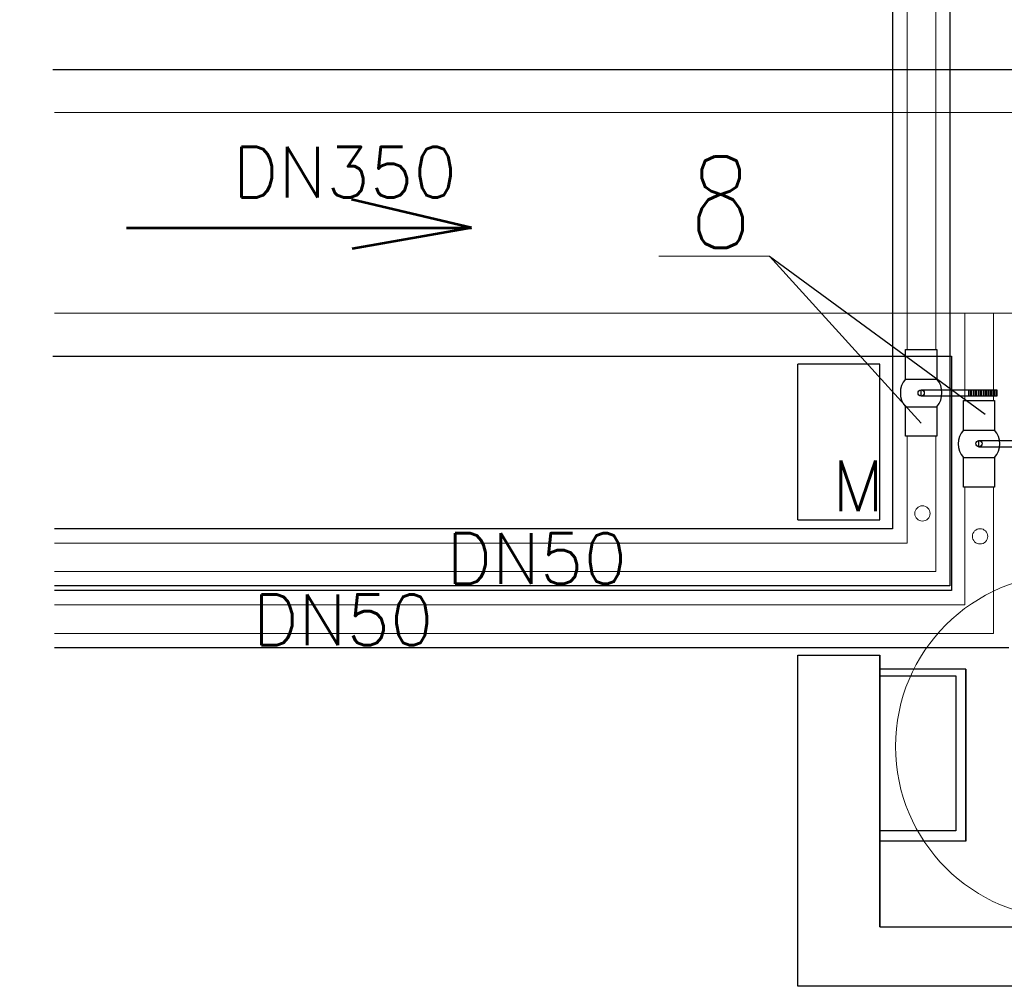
# Model space of a CAD drawing. Header units: metres. Extents: x 6538042 to 13082743, y 6022817 to 12049805.
# Tile 10 of 92: x 6539350 to 6539368, y 6024157 to 6024173. Entities that reach past the tile are written whole.
import ezdxf

# ---------------------------------------------------------------- set-up
doc = ezdxf.new("R2010")
doc.units = ezdxf.units.M
doc.header["$MEASUREMENT"] = 0
for name, color, linetype in [('d-izolacja', 251, 'CONTINUOUS'), ('d-małe zawory', 7, 'CONTINUOUS'), ('dg opis', 7, 'CONTINUOUS')]:
    doc.layers.add(name, color=color, linetype=linetype)
for name, color, linetype, lineweight in [('d-komora zawory', 7, 'CONTINUOUS', 13), ('d-opis', 7, 'CONTINUOUS', 18), ('d-powrot', 5, 'CONTINUOUS', 53), ('d-sciany komory', 7, 'CONTINUOUS', 30), ('d-zasilanie', 1, 'CONTINUOUS', 53)]:
    doc.layers.add(name, color=color, linetype=linetype, lineweight=lineweight)
doc.styles.get("Standard").update_dxf_attribs({"font": 'simplex.shx'})
doc.styles.add('STYL1', font='SIMPLEX.shx', dxfattribs={"width": 0.8})

msp = doc.modelspace()

# ---------------------------------------------------------------- linework, layer by layer
at = {"layer": 'd-izolacja'}
for p, q in [((6539365.6447, 6024174.5791), (6539365.6447, 6024164.53649)), ((6539366.6447, 6024174.5791), (6539366.6447, 6024163.53649)), ((6539350.99992, 6024172.54714), (6539370.04901, 6024172.54714)), ((6539350.99992, 6024167.54714), (6539366.67293, 6024167.54714)), ((6539366.67293, 6024167.54714), (6539366.67293, 6024163.45907)), ((6539365.6447, 6024164.53649), (6539351.03298, 6024164.53649)), ((6539366.6447, 6024163.53649), (6539351.03298, 6024163.53649)), ((6539366.67293, 6024163.45907), (6539351.03298, 6024163.45907)), ((6539367.67293, 6024162.45907), (6539351.03298, 6024162.45907))]:
    msp.add_line(p, q, dxfattribs=at)
at = {"layer": 'd-komora zawory'}
msp.add_circle((6539368.69739, 6024160.73714), 3, dxfattribs=at)
at = {"layer": 'd-małe zawory'}
for p, q in [((6539363.49797, 6024169.29404), (6539366.1447, 6024166.37709)), ((6539363.49797, 6024169.29404), (6539367.26026, 6024166.53217)), ((6539365.87232, 6024167.14574), (6539366.41708, 6024167.14574)), ((6539366.97138, 6024166.96001), (6539366.97138, 6024166.84902)), ((6539366.99773, 6024166.96001), (6539366.99773, 6024166.84902)), ((6539367.02352, 6024166.96001), (6539367.02352, 6024166.84902)), ((6539367.0586, 6024166.96001), (6539367.0586, 6024166.84902)), ((6539367.08495, 6024166.96001), (6539367.08495, 6024166.84902)), ((6539367.11074, 6024166.96001), (6539367.11074, 6024166.84902)), ((6539367.14481, 6024166.96001), (6539367.14481, 6024166.84902)), ((6539367.17116, 6024166.96001), (6539367.17116, 6024166.84902)), ((6539367.19695, 6024166.96001), (6539367.19695, 6024166.84902)), ((6539367.23203, 6024166.96001), (6539367.23203, 6024166.84902)), ((6539367.25838, 6024166.96001), (6539367.25838, 6024166.84902)), ((6539367.28417, 6024166.96001), (6539367.28417, 6024166.84902)), ((6539367.31446, 6024166.96001), (6539367.31446, 6024166.84902)), ((6539367.34081, 6024166.96001), (6539367.34081, 6024166.84902)), ((6539367.3666, 6024166.96001), (6539367.3666, 6024166.84902)), ((6539367.39311, 6024166.96001), (6539367.39311, 6024166.84902)), ((6539367.41946, 6024166.96001), (6539367.41946, 6024166.84902)), ((6539367.44525, 6024166.96001), (6539367.44525, 6024166.84902)), ((6539365.87232, 6024166.66527), (6539366.41708, 6024166.66527)), ((6539366.88067, 6024166.25795), (6539367.42542, 6024166.25795)), ((6539366.88067, 6024165.77748), (6539367.42542, 6024165.77748)), ((6539366.92383, 6024162.08642), (6539365.42461, 6024162.08642)), ((6539365.42461, 6024161.96998), (6539366.74717, 6024161.96998)), ((6539366.74717, 6024161.96998), (6539366.74717, 6024159.26636)), ((6539366.92383, 6024160.58642), (6539366.92383, 6024162.08642)), ((6539366.92383, 6024162.08642), (6539366.92383, 6024160.58642)), ((6539366.92383, 6024159.08642), (6539366.92383, 6024160.58642)), ((6539366.92383, 6024160.58642), (6539366.92383, 6024159.08642)), ((6539366.74717, 6024159.26636), (6539365.42461, 6024159.26636)), ((6539366.92383, 6024159.08642), (6539365.42461, 6024159.08642))]:
    msp.add_line(p, q, dxfattribs=at)
for points in [[(6539365.87232, 6024167.14574), (6539365.87232, 6024167.66124), (6539366.41708, 6024167.66124), (6539366.41708, 6024167.14574)], [(6539366.88067, 6024166.25795), (6539366.88067, 6024166.77345), (6539367.42542, 6024166.77345), (6539367.42542, 6024166.25795)], [(6539366.41708, 6024166.66527), (6539366.41708, 6024166.14977), (6539365.87232, 6024166.14977), (6539365.87232, 6024166.66527)], [(6539367.42542, 6024165.77748), (6539367.42542, 6024165.26198), (6539366.88067, 6024165.26198), (6539366.88067, 6024165.77748)]]:
    msp.add_lwpolyline(points, dxfattribs=at)
for points in [[(6539366.1447, 6024166.96001), (6539367.46597, 6024166.96001), (6539367.46597, 6024166.84902), (6539366.1447, 6024166.84902)], [(6539367.15305, 6024166.07222), (6539368.47431, 6024166.07222), (6539368.47431, 6024165.96123), (6539367.15305, 6024165.96123)]]:
    msp.add_lwpolyline(points, close=True, dxfattribs=at)
for centre in [(6539366.1447, 6024166.9055), (6539367.15305, 6024166.01772)]:
    msp.add_circle(centre, 0.0545, dxfattribs=at)
for centre, start, end in [((6539366.1447, 6024166.9055), 138.587589, 221.412411), ((6539366.1447, 6024166.9055), 318.587588, 41.412412), ((6539367.15305, 6024166.01772), 138.587589, 221.412411), ((6539367.15305, 6024166.01772), 318.587588, 41.412412)]:
    msp.add_arc(centre, 0.36318, start, end, dxfattribs=at)
at = {"layer": 'd-opis', "linetype": 'Continuous'}
msp.add_line((6539361.57075, 6024169.29404), (6539363.49797, 6024169.29404), dxfattribs=at)
at = {"layer": 'd-powrot', "lineweight": 15}
for p, q in [((6539351.03298, 6024171.79714), (6539368.77429, 6024171.79714)), ((6539351.03298, 6024168.29714), (6539368.77429, 6024168.29714)), ((6539366.90884, 6024168.29714), (6539366.90884, 6024166.77345)), ((6539367.40884, 6024168.29714), (6539367.40884, 6024166.77345)), ((6539366.90884, 6024165.26198), (6539366.90884, 6024163.20849)), ((6539367.40884, 6024165.26198), (6539367.40884, 6024162.70849)), ((6539366.90884, 6024163.20849), (6539351.03298, 6024163.20849)), ((6539367.40884, 6024162.70849), (6539351.03298, 6024162.70849))]:
    msp.add_line(p, q, dxfattribs=at)
at = {"layer": 'd-powrot'}
for p, q in [((6539358.30378, 6024169.78347), (6539356.2111, 6024170.27838)), ((6539352.28823, 6024169.78347), (6539358.30378, 6024169.78347)), ((6539358.30378, 6024169.78347), (6539356.22041, 6024169.42211))]:
    msp.add_line(p, q, dxfattribs=at)
at = {"layer": 'd-powrot', "lineweight": 15}
msp.add_circle((6539367.17128, 6024164.40245), 0.13336, dxfattribs=at)
at = {"layer": 'd-sciany komory'}
for p, q in [((6539365.42461, 6024167.4091), (6539363.99302, 6024167.4091)), ((6539365.42461, 6024164.69176), (6539365.42461, 6024167.4091)), ((6539363.99302, 6024164.69176), (6539365.42461, 6024164.69176)), ((6539363.99302, 6024162.33108), (6539365.42461, 6024162.33108)), ((6539365.42461, 6024162.33108), (6539365.42461, 6024157.58926)), ((6539365.42461, 6024157.58926), (6539365.42461, 6024162.33108)), ((6539365.42461, 6024157.58926), (6539377.88161, 6024157.58926))]:
    msp.add_line(p, q, dxfattribs=at)
for points in [[(6539363.99302, 6024164.69176), (6539363.99302, 6024167.4091)], [(6539377.71707, 6024156.55134), (6539363.99302, 6024156.55134), (6539363.99302, 6024162.33108)]]:
    msp.add_lwpolyline(points, dxfattribs=at)
at = {"layer": 'd-zasilanie', "lineweight": 15}
for p, q in [((6539365.9005, 6024175.3291), (6539365.9005, 6024167.66124)), ((6539366.4005, 6024175.3291), (6539366.4005, 6024167.66124)), ((6539365.9005, 6024166.14977), (6539365.9005, 6024164.28649)), ((6539366.4005, 6024166.14977), (6539366.4005, 6024163.78649)), ((6539365.9005, 6024164.28649), (6539351.03298, 6024164.28649)), ((6539366.4005, 6024163.78649), (6539351.03298, 6024163.78649))]:
    msp.add_line(p, q, dxfattribs=at)
msp.add_circle((6539366.1664, 6024164.80146), 0.13336, dxfattribs=at)

# ---------------------------------------------------------------- texts
at = {"layer": 'd-opis'}
for s, height, p in [('DN350', 0.885545, (6539354.13913, 6024170.31298)), ('M', 0.88554, (6539364.59195, 6024164.8395)), ('DN50', 0.885545, (6539357.86494, 6024163.57221)), ('DN50', 0.885545, (6539354.49109, 6024162.50484))]:
    msp.add_text(s, height=height, dxfattribs=at).set_placement(p)
at = {"layer": 'dg opis', "color": 7, "linetype": 'Continuous', "lineweight": 60, "attachment_point": 1, "style": 'STYL1'}
for s, insert, char_height in [('\\A1;ist. sieć kanałowa', (6539332.45073, 6024170.94058), 1.5939804), ('\\A1;8', (6539362.10208, 6024171.03202), 1.59398), ('\\A1;ist. sieć kanałowa', (6539332.45073, 6024164.42709), 1.5939804)]:
    msp.add_mtext_dynamic_manual_height_columns(s, width=26.3298502, gutter_width=12.5, heights=[0], dxfattribs=dict(at, insert=insert, char_height=char_height))

doc.saveas('drawing.dxf')
